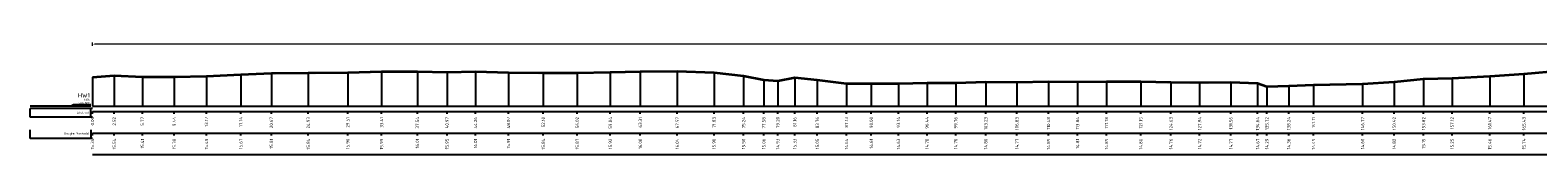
# Model space of a CAD drawing. Header units: metres. Extents: x 197883 to 206898, y 361907 to 364395.
# Tile 239 of 256: x 206317 to 206492, y 364360 to 364373. Entities that reach past the tile are written whole.
import ezdxf
from ezdxf.enums import TextEntityAlignment as Align

# ---------------------------------------------------------------- set-up
doc = ezdxf.new("R2010")
doc.units = ezdxf.units.M
doc.header["$PDMODE"] = 35
doc.header["$PDSIZE"] = 0.075
for name, color, linetype, lineweight in [('X-ME-AL-PROFIEL_HUIDIG MAAIVELD-GD', 252, 'Continuous', 0), ('X-XX-AL-DETAIL1-M', 7, 'Continuous', 18), ('X-XX-AL-DWARSPROFIEL_PROFIELLIJN MAAIVELD-GD', 8, 'Continuous', 35)]:
    doc.layers.add(name, color=color, linetype=linetype, lineweight=lineweight)
doc.layers.add('X-ME-AL-PROFIELRASTER-S', color=7, linetype='Continuous')
doc.styles.add('NLCS-ISO-ANNOTATIVE-T18', font='NLCS-ISO.ttf', dxfattribs={"height": 1.8})
doc.styles.add('NLCS-ISO-M100-T25', font='NLCS-ISO.ttf', dxfattribs={"height": 0.25})
doc.dimstyles.new('NLCS-M100-T25-PIJL_L2_H1', dxfattribs={"dimscale": 0.1, "dimtxt": 2.5, "dimasz": 2.5, "dimexe": 2, "dimexo": 2, "dimgap": 0.7, "dimtad": 1, "dimzin": 0, "dimdsep": 46, "dimtxsty": 'NLCS-ISO-M100-T25', "dimcen": 0, "dimdle": 2, "dimclrd": 256, "dimclre": 256, "dimclrt": 256, "dimadec": 1, "dimazin": 0, "dimtfac": 1, "dimtdec": 3, "dimtofl": 0, "dimtmove": 0, "dimatfit": 3, "dimfxl": 2, "dimfxlon": 1, "dimtfillclr": 256, "dimtolj": 1, "dimtzin": 0, "dimlwd": -1, "dimlwe": -1, "dimarcsym": 0})

# ---------------------------------------------------------------- blocks, each defined once
blk = doc.blocks.new('SAL-PROFIELRASTER-D')
at = {"color": 0, "linetype": 'ByBlock', "lineweight": -2, "flags": 128}
for points in [[(-2, 0), (-72, 0)], [(-24, 2), (-23, 0), (-22, 2), (-2, 2)], [(-72, -12.5), (-72, -2.5)], [(0, -2.5), (-72, -2.5)], [(0, -12.5), (-72, -12.5)], [(-2, -12.5), (-2, -2.5)]]:
    blk.add_lwpolyline(points, dxfattribs=at)
at = {"color": 0, "linetype": 'ByBlock', "lineweight": -2, "style": 'NLCS-ISO-ANNOTATIVE-T18'}
blk.add_text('NAP', height=2, dxfattribs=at).set_placement((-3, 3), align=Align.RIGHT)
blk.add_text('Afstand', height=2.5, dxfattribs=at).set_placement((-4.5, -7.5), align=Align.MIDDLE_RIGHT)
for tag, height, p in [('PROFIELNR', 5, (-3, 10)), ('NAP', 2, (-9.9, 3)), ('SCHAAL', 2, (-3, 6.5))]:
    blk.add_attdef(tag, text='', height=height, dxfattribs=at).set_placement(p, align=Align.RIGHT)
blk = doc.blocks.new('SAL-PROFIELRASTER_BALK_EIND1-D')
at = {"color": 0, "linetype": 'ByBlock', "lineweight": -2, "flags": 128}
for points in [[(0, 0), (1, 0)], [(0, -2.5), (1, -2.5)], [(0, -12.5), (1, -12.5)]]:
    blk.add_lwpolyline(points, dxfattribs=at)
blk = doc.blocks.new('SAL-PROFIELRASTER_BALK-D')
at = {"color": 0, "linetype": 'ByBlock', "lineweight": -2}
for p, q in [((-72, -12.5), (-72, -2.5)), ((0, -12.5), (-72, -12.5)), ((-2, -2.5), (-2, -12.5))]:
    blk.add_line(p, q, dxfattribs=at)
at = {"color": 0, "linetype": 'ByBlock', "lineweight": -2, "style": 'NLCS-ISO-ANNOTATIVE-T18'}
for tag, height, p in [('TITEL1', 2.5, (-4.5, -6.5)), ('TITEL2', 1.5, (-4.5, -9.5))]:
    blk.add_attdef(tag, text='', height=height, dxfattribs=at).set_placement(p, align=Align.MIDDLE_RIGHT)
blk = doc.blocks.new('SAL-PROFIELRASTER_BALK_EIND2-D')
at = {"color": 0, "linetype": 'ByBlock', "lineweight": -2}
blk.add_line((1, -12.5), (0, -12.5), dxfattribs=at)
blk = doc.blocks.new('SAL-PROFIELRASTER_BALK_DATA-D')
at = {"color": 0, "linetype": 'ByBlock', "lineweight": -2}
blk.add_lwpolyline([(0, -3.5), (0, -2.5)], dxfattribs=at)
at = {"color": 0, "linetype": 'ByBlock', "lineweight": -2, "style": 'NLCS-ISO-ANNOTATIVE-T18'}
blk.add_attdef('GETAL', text='', height=1.5, rotation=90, dxfattribs=at).set_placement((0.75, -5), align=Align.RIGHT)
blk = doc.blocks.new('SAL-PROFIELRASTER_AANHAAL-D')
at = {"color": 9, "linetype": 'ByBlock', "lineweight": -2, "flags": 128}
blk.add_lwpolyline([(0, 1), (0, 0)], dxfattribs=at)
blk = doc.blocks.new('*D168')
at = {"layer": 'Defpoints', "color": 0, "transparency": 16777216}
for p in [(206324.49, 364373.1), (206324.49, 364365.94), (206711.84, 364365.94)]:
    blk.add_point(p, dxfattribs=at)
at = {"layer": 'X-XX-AL-DETAIL1-M', "color": 253, "transparency": 16777216}
for p, q in [((206324.49, 364372.9), (206324.49, 364373.3)), ((206711.59, 364373.1), (206324.74, 364373.1)), ((206711.84, 364372.9), (206711.84, 364373.3))]:
    blk.add_line(p, q, dxfattribs=at)
for points in [[(206324.74, 364373.14), (206324.74, 364373.06), (206324.49, 364373.1)], [(206711.59, 364373.14), (206711.59, 364373.06), (206711.84, 364373.1)]]:
    blk.add_solid(points, dxfattribs=at)
at = {"layer": 'X-XX-AL-DETAIL1-M', "color": 253, "transparency": 16777216, "insert": (206610.27, 364373.29), "char_height": 0.25, "attachment_point": 5, "style": 'NLCS-ISO-M100-T25'}
blk.add_mtext('\\A1;Gras', dxfattribs=at)

msp = doc.modelspace()

# ---------------------------------------------------------------- hatches: boundary and pattern name
at = {"layer": 'X-ME-AL-PROFIEL_HUIDIG MAAIVELD-GD'}
h = msp.add_hatch(dxfattribs=at)
h.set_pattern_fill('AGR-MAAIVELD', color=256, scale=0.05, pattern_type=2)
h.set_pattern_definition([(45, (540.62904, 4.1999), (-0.25000007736, 0.25000007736), []), (45, (540.59332, 4.23563), (0, 0.50000015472), [0.3535535, -0.3535535]), (45, (540.5576, 4.27134), (0, 0.50000015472), [0.3535535, -0.3535535]), (45, (540.5214, 4.30756), (0, 0.50000015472), [0.3535535, -0.3535535]), (45, (540.48618, 4.34277), (0, 0.50000015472), [0.3535535, -0.3535535]), (45, (540.45047, 4.3785), (0, 0.50000015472), [0.3535535, -0.3535535]), (45, (540.41475, 4.4142), (0, 0.50000015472), [0.3535535, -0.3535535]), (315, (540.62904, 4.1999), (0.25000007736, 0.25000007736), []), (315, (540.66475, 4.23563), (0.50000015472, -1e-16), [0.3535535, -0.3535535]), (315, (540.70047, 4.27134), (0.50000015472, -1e-16), [0.3535535, -0.3535535]), (315, (540.73668, 4.30756), (0.50000015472, -1e-16), [0.3535535, -0.3535535]), (315, (540.7719, 4.34277), (0.50000015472, -1e-16), [0.3535535, -0.3535535]), (315, (540.8076, 4.3785), (0.50000015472, -1e-16), [0.3535535, -0.3535535]), (315, (540.84332, 4.4142), (0.50000015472, -1e-16), [0.3535535, -0.3535535])])
h.paths.add_polyline_path([(206711.836, 364368.988), (206711.836, 364368.838), (206709.398, 364368.876), (206707.875, 364368.794), (206705.074, 364368.9), (206702.286, 364368.995), (206699.571, 364369.155), (206696.784, 364369.289), (206693.991, 364369.459), (206691.059, 364369.626), (206688.049, 364369.796), (206685.205, 364369.923), (206682.363, 364370.181), (206678.847, 364370.384), (206675.32, 364370.536), (206671.621, 364370.558), (206668.69, 364370.587), (206665.455, 364370.498), (206662.312, 364370.478), (206659.174, 364370.454), (206655.22, 364370.515), (206651.496, 364370.538), (206647.322, 364370.48), (206643.736, 364370.464), (206639.798, 364370.449), (206636.071, 364370.341), (206632.336, 364370.23), (206628.479, 364370.129), (206624.731, 364370.091), (206621.319, 364370.051), (206617.868, 364370.037), (206614.487, 364369.976), (206611.569, 364369.909), (206608.081, 364369.949), (206604.889, 364369.94), (206601.797, 364369.936), (206597.85, 364369.939), (206594.517, 364369.873), (206591.435, 364369.845), (206588.375, 364369.834), (206584.954, 364369.858), (206581.694, 364369.837), (206578.588, 364369.822), (206576.127, 364369.751), (206573.164, 364369.741), (206569.844, 364369.722), (206566.968, 364369.754), (206563.602, 364369.788), (206560.55, 364369.868), (206557.414, 364369.883), (206554.405, 364369.941), (206551.242, 364369.99), (206548.385, 364370.061), (206545.285, 364370.139), (206541.203, 364370.252), (206537.882, 364370.346), (206534.663, 364370.342), (206530.748, 364370.366), (206527.256, 364370.387), (206524.164, 364370.281), (206520.268, 364370.303), (206516.767, 364370.376), (206513.595, 364370.322), (206509.897, 364370.367), (206505.912, 364370.253), (206501.86, 364370.236), (206498.062, 364370.148), (206494.259, 364369.904), (206489.913, 364369.533), (206485.957, 364369.251), (206481.607, 364369.037), (206478.309, 364368.944), (206474.912, 364368.614), (206471.262, 364368.387), (206465.593, 364368.241), (206462.725, 364368.152), (206460.211, 364368.075), (206459.13, 364368.459), (206456.045, 364368.557), (206452.427, 364368.509), (206449.119, 364368.549), (206445.636, 364368.652), (206441.671, 364368.635), (206438.325, 364368.602), (206434.971, 364368.642), (206431.32, 364368.564), (206427.715, 364368.589), (206424.246, 364368.49), (206420.928, 364368.489), (206417.625, 364368.424), (206414.485, 364368.401), (206411.622, 364368.426), (206408.245, 364368.844), (206405.65, 364369.117), (206403.686, 364368.719), (206402.064, 364368.846), (206399.728, 364369.292), (206396.317, 364369.689), (206392.059, 364369.825), (206387.795, 364369.792), (206384.329, 364369.713), (206380.507, 364369.657), (206376.584, 364369.63), (206372.561, 364369.7), (206368.749, 364369.795), (206365.459, 364369.739), (206362.032, 364369.798), (206357.896, 364369.781), (206353.995, 364369.693), (206349.423, 364369.628), (206345.159, 364369.598), (206341.631, 364369.457), (206337.662, 364369.278), (206333.933, 364369.165), (206330.262, 364369.201), (206327.005, 364369.334), (206324.488, 364369.132), (206324.488, 364369.282), (206327.005, 364369.484), (206330.262, 364369.351), (206333.933, 364369.315), (206337.662, 364369.428), (206341.631, 364369.607), (206345.159, 364369.748), (206349.423, 364369.778), (206353.995, 364369.843), (206357.896, 364369.931), (206362.032, 364369.948), (206365.459, 364369.889), (206368.749, 364369.945), (206372.561, 364369.85), (206376.584, 364369.78), (206380.507, 364369.807), (206384.329, 364369.863), (206387.795, 364369.942), (206392.059, 364369.975), (206396.317, 364369.839), (206399.728, 364369.442), (206402.064, 364368.996), (206403.686, 364368.869), (206405.65, 364369.267), (206408.245, 364368.994), (206411.622, 364368.576), (206414.485, 364368.551), (206417.625, 364368.574), (206420.928, 364368.639), (206424.246, 364368.64), (206427.715, 364368.739), (206431.32, 364368.714), (206434.971, 364368.792), (206438.325, 364368.752), (206441.671, 364368.785), (206445.636, 364368.802), (206449.119, 364368.699), (206452.427, 364368.659), (206456.045, 364368.707), (206459.13, 364368.609), (206460.211, 364368.225), (206462.725, 364368.302), (206465.593, 364368.391), (206471.262, 364368.537), (206474.912, 364368.764), (206478.309, 364369.094), (206481.607, 364369.187), (206485.957, 364369.401), (206489.913, 364369.683), (206494.259, 364370.054), (206498.062, 364370.298), (206501.86, 364370.386), (206505.912, 364370.403), (206509.897, 364370.517), (206513.595, 364370.472), (206516.767, 364370.526), (206520.268, 364370.453), (206524.164, 364370.431), (206527.256, 364370.537), (206530.748, 364370.516), (206534.663, 364370.492), (206537.882, 364370.496), (206541.203, 364370.402), (206545.285, 364370.289), (206548.385, 364370.211), (206551.242, 364370.14), (206554.405, 364370.091), (206557.414, 364370.033), (206560.55, 364370.018), (206563.602, 364369.938), (206566.968, 364369.904), (206569.844, 364369.872), (206573.164, 364369.891), (206576.127, 364369.901), (206578.588, 364369.972), (206581.694, 364369.987), (206584.954, 364370.008), (206588.375, 364369.984), (206591.435, 364369.995), (206594.517, 364370.023), (206597.85, 364370.089), (206601.797, 364370.086), (206604.889, 364370.09), (206608.081, 364370.099), (206611.569, 364370.059), (206614.487, 364370.126), (206617.868, 364370.187), (206621.319, 364370.201), (206624.731, 364370.241), (206628.479, 364370.279), (206632.336, 364370.38), (206636.071, 364370.491), (206639.798, 364370.599), (206643.736, 364370.614), (206647.322, 364370.63), (206651.496, 364370.688), (206655.22, 364370.665), (206659.174, 364370.604), (206662.312, 364370.628), (206665.455, 364370.648), (206668.69, 364370.737), (206671.621, 364370.708), (206675.32, 364370.686), (206678.847, 364370.534), (206682.363, 364370.331), (206685.205, 364370.073), (206688.049, 364369.946), (206691.059, 364369.776), (206693.991, 364369.609), (206696.784, 364369.439), (206699.571, 364369.305), (206702.286, 364369.145), (206705.074, 364369.05), (206707.875, 364368.944), (206709.398, 364369.026)])

# ---------------------------------------------------------------- linework, layer by layer
at = {"layer": 'X-XX-AL-DWARSPROFIEL_PROFIELLIJN MAAIVELD-GD'}
msp.add_lwpolyline([(206324.488, 364369.282), (206327.005, 364369.484), (206330.262, 364369.351), (206333.933, 364369.315), (206337.662, 364369.428), (206341.631, 364369.607), (206345.159, 364369.748), (206349.423, 364369.778), (206353.995, 364369.843), (206357.896, 364369.931), (206362.032, 364369.948), (206365.459, 364369.889), (206368.749, 364369.945), (206372.561, 364369.85), (206376.584, 364369.78), (206380.507, 364369.807), (206384.329, 364369.863), (206387.795, 364369.942), (206392.059, 364369.975), (206396.317, 364369.839), (206399.728, 364369.442), (206402.064, 364368.996), (206403.686, 364368.869), (206405.65, 364369.267), (206408.245, 364368.994), (206411.622, 364368.576), (206414.485, 364368.551), (206417.625, 364368.574), (206420.928, 364368.639), (206424.246, 364368.64), (206427.715, 364368.739), (206431.32, 364368.714), (206434.971, 364368.792), (206438.325, 364368.752), (206441.671, 364368.785), (206445.636, 364368.802), (206449.119, 364368.699), (206452.427, 364368.659), (206456.045, 364368.707), (206459.13, 364368.609), (206460.211, 364368.225), (206462.725, 364368.302), (206465.593, 364368.391), (206471.262, 364368.537), (206474.912, 364368.764), (206478.309, 364369.094), (206481.607, 364369.187), (206485.957, 364369.401), (206489.913, 364369.683), (206494.259, 364370.054)], dxfattribs=at)

# ---------------------------------------------------------------- block references
at = {"layer": 'X-ME-AL-PROFIELRASTER-S'}
for p, yscale in [((206324.488, 364365.94), 3.342000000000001), ((206327.005, 364365.94), 3.544), ((206330.262, 364365.94), 3.411), ((206333.933, 364365.94), 3.375), ((206337.662, 364365.94), 3.488), ((206341.631, 364365.94), 3.667), ((206345.159, 364365.94), 3.808), ((206349.423, 364365.94), 3.837999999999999), ((206353.995, 364365.94), 3.903), ((206357.896, 364365.94), 3.991), ((206362.032, 364365.94), 4.007999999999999), ((206365.459, 364365.94), 3.949), ((206368.749, 364365.94), 4.004999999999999), ((206372.561, 364365.94), 3.91), ((206376.584, 364365.94), 3.84), ((206380.507, 364365.94), 3.867000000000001), ((206384.329, 364365.94), 3.923), ((206387.795, 364365.94), 4.001999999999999), ((206392.059, 364365.94), 4.035), ((206396.317, 364365.94), 3.898999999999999), ((206399.728, 364365.94), 3.502000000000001), ((206402.064, 364365.94), 3.055999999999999), ((206403.686, 364365.94), 2.929), ((206405.65, 364365.94), 3.327), ((206408.245, 364365.94), 3.054), ((206411.622, 364365.94), 2.635999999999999), ((206414.485, 364365.94), 2.611000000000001), ((206417.625, 364365.94), 2.634), ((206420.928, 364365.94), 2.699), ((206424.246, 364365.94), 2.699999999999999), ((206427.715, 364365.94), 2.798999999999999), ((206431.32, 364365.94), 2.773999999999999), ((206434.971, 364365.94), 2.852), ((206438.325, 364365.94), 2.811999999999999), ((206441.671, 364365.94), 2.845000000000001), ((206445.636, 364365.94), 2.862), ((206449.119, 364365.94), 2.759), ((206452.427, 364365.94), 2.718999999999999), ((206456.045, 364365.94), 2.766999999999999), ((206459.13, 364365.94), 2.669), ((206474.912, 364365.94), 2.824), ((206478.309, 364365.94), 3.154), ((206481.607, 364365.94), 3.247), ((206485.957, 364365.94), 3.461), ((206489.913, 364365.94), 3.743), ((206460.211, 364365.94), 2.285), ((206462.725, 364365.94), 2.362), ((206465.593, 364365.94), 2.451000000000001), ((206471.262, 364365.94), 2.597)]:
    msp.add_blockref('SAL-PROFIELRASTER_AANHAAL-D', p, dxfattribs=dict(at, yscale=yscale))
for name, p, xscale, yscale, zscale, values in [('SAL-PROFIELRASTER-D', (206324.488, 364365.94), 0.1, 0.1, 0.1, {'PROFIELNR': 'HW1', 'SCHAAL': '1:250', 'NAP': '12.00'}), ('SAL-PROFIELRASTER_BALK_DATA-D', (206324.488, 364365.94), 0.25, 0.25, 0.25, {'GETAL': '0.00'}), ('SAL-PROFIELRASTER_BALK_DATA-D', (206327.005, 364365.94), 0.25, 0.25, 0.25, {'GETAL': '2.52'}), ('SAL-PROFIELRASTER_BALK_DATA-D', (206330.262, 364365.94), 0.25, 0.25, 0.25, {'GETAL': '5.77'}), ('SAL-PROFIELRASTER_BALK_DATA-D', (206333.933, 364365.94), 0.25, 0.25, 0.25, {'GETAL': '9.44'}), ('SAL-PROFIELRASTER_BALK_DATA-D', (206337.662, 364365.94), 0.25, 0.25, 0.25, {'GETAL': '13.17'}), ('SAL-PROFIELRASTER_BALK_DATA-D', (206341.631, 364365.94), 0.25, 0.25, 0.25, {'GETAL': '17.14'}), ('SAL-PROFIELRASTER_BALK_DATA-D', (206345.159, 364365.94), 0.25, 0.25, 0.25, {'GETAL': '20.67'}), ('SAL-PROFIELRASTER_BALK_DATA-D', (206349.423, 364365.94), 0.25, 0.25, 0.25, {'GETAL': '24.93'}), ('SAL-PROFIELRASTER_BALK_DATA-D', (206353.995, 364365.94), 0.25, 0.25, 0.25, {'GETAL': '29.51'}), ('SAL-PROFIELRASTER_BALK_DATA-D', (206357.896, 364365.94), 0.25, 0.25, 0.25, {'GETAL': '33.41'}), ('SAL-PROFIELRASTER_BALK_DATA-D', (206362.032, 364365.94), 0.25, 0.25, 0.25, {'GETAL': '37.54'}), ('SAL-PROFIELRASTER_BALK_DATA-D', (206365.459, 364365.94), 0.25, 0.25, 0.25, {'GETAL': '40.97'}), ('SAL-PROFIELRASTER_BALK_DATA-D', (206368.749, 364365.94), 0.25, 0.25, 0.25, {'GETAL': '44.26'}), ('SAL-PROFIELRASTER_BALK_DATA-D', (206372.561, 364365.94), 0.25, 0.25, 0.25, {'GETAL': '48.07'}), ('SAL-PROFIELRASTER_BALK_DATA-D', (206376.584, 364365.94), 0.25, 0.25, 0.25, {'GETAL': '52.10'}), ('SAL-PROFIELRASTER_BALK_DATA-D', (206380.507, 364365.94), 0.25, 0.25, 0.25, {'GETAL': '56.02'}), ('SAL-PROFIELRASTER_BALK_DATA-D', (206384.329, 364365.94), 0.25, 0.25, 0.25, {'GETAL': '59.84'}), ('SAL-PROFIELRASTER_BALK_DATA-D', (206387.795, 364365.94), 0.25, 0.25, 0.25, {'GETAL': '63.31'}), ('SAL-PROFIELRASTER_BALK_DATA-D', (206392.059, 364365.94), 0.25, 0.25, 0.25, {'GETAL': '67.57'}), ('SAL-PROFIELRASTER_BALK_DATA-D', (206396.317, 364365.94), 0.25, 0.25, 0.25, {'GETAL': '71.83'}), ('SAL-PROFIELRASTER_BALK_DATA-D', (206399.728, 364365.94), 0.25, 0.25, 0.25, {'GETAL': '75.24'}), ('SAL-PROFIELRASTER_BALK_DATA-D', (206402.064, 364365.94), 0.25, 0.25, 0.25, {'GETAL': '77.58'}), ('SAL-PROFIELRASTER_BALK_DATA-D', (206403.686, 364365.94), 0.25, 0.25, 0.25, {'GETAL': '79.20'}), ('SAL-PROFIELRASTER_BALK_DATA-D', (206405.65, 364365.94), 0.25, 0.25, 0.25, {'GETAL': '81.16'}), ('SAL-PROFIELRASTER_BALK_DATA-D', (206408.245, 364365.94), 0.25, 0.25, 0.25, {'GETAL': '83.76'}), ('SAL-PROFIELRASTER_BALK_DATA-D', (206411.622, 364365.94), 0.25, 0.25, 0.25, {'GETAL': '87.13'}), ('SAL-PROFIELRASTER_BALK_DATA-D', (206414.485, 364365.94), 0.25, 0.25, 0.25, {'GETAL': '90.00'}), ('SAL-PROFIELRASTER_BALK_DATA-D', (206417.625, 364365.94), 0.25, 0.25, 0.25, {'GETAL': '93.14'}), ('SAL-PROFIELRASTER_BALK_DATA-D', (206420.928, 364365.94), 0.25, 0.25, 0.25, {'GETAL': '96.44'}), ('SAL-PROFIELRASTER_BALK_DATA-D', (206424.246, 364365.94), 0.25, 0.25, 0.25, {'GETAL': '99.76'}), ('SAL-PROFIELRASTER_BALK_DATA-D', (206427.715, 364365.94), 0.25, 0.25, 0.25, {'GETAL': '103.23'}), ('SAL-PROFIELRASTER_BALK_DATA-D', (206431.32, 364365.94), 0.25, 0.25, 0.25, {'GETAL': '106.83'}), ('SAL-PROFIELRASTER_BALK_DATA-D', (206434.971, 364365.94), 0.25, 0.25, 0.25, {'GETAL': '110.48'}), ('SAL-PROFIELRASTER_BALK_DATA-D', (206438.325, 364365.94), 0.25, 0.25, 0.25, {'GETAL': '113.84'}), ('SAL-PROFIELRASTER_BALK_DATA-D', (206441.671, 364365.94), 0.25, 0.25, 0.25, {'GETAL': '117.18'}), ('SAL-PROFIELRASTER_BALK_DATA-D', (206445.636, 364365.94), 0.25, 0.25, 0.25, {'GETAL': '121.15'}), ('SAL-PROFIELRASTER_BALK_DATA-D', (206449.119, 364365.94), 0.25, 0.25, 0.25, {'GETAL': '124.63'}), ('SAL-PROFIELRASTER_BALK_DATA-D', (206452.427, 364365.94), 0.25, 0.25, 0.25, {'GETAL': '127.94'}), ('SAL-PROFIELRASTER_BALK_DATA-D', (206456.045, 364365.94), 0.25, 0.25, 0.25, {'GETAL': '131.56'}), ('SAL-PROFIELRASTER_BALK_DATA-D', (206459.13, 364365.94), 0.25, 0.25, 0.25, {'GETAL': '134.64'}), ('SAL-PROFIELRASTER_BALK_DATA-D', (206460.211, 364365.94), 0.25, 0.25, 0.25, {'GETAL': '135.72'}), ('SAL-PROFIELRASTER_BALK_DATA-D', (206462.725, 364365.94), 0.25, 0.25, 0.25, {'GETAL': '138.24'}), ('SAL-PROFIELRASTER_BALK_DATA-D', (206465.593, 364365.94), 0.25, 0.25, 0.25, {'GETAL': '141.11'}), ('SAL-PROFIELRASTER_BALK_DATA-D', (206471.262, 364365.94), 0.25, 0.25, 0.25, {'GETAL': '146.77'}), ('SAL-PROFIELRASTER_BALK_DATA-D', (206474.912, 364365.94), 0.25, 0.25, 0.25, {'GETAL': '150.42'}), ('SAL-PROFIELRASTER_BALK_DATA-D', (206478.309, 364365.94), 0.25, 0.25, 0.25, {'GETAL': '153.82'}), ('SAL-PROFIELRASTER_BALK_DATA-D', (206481.607, 364365.94), 0.25, 0.25, 0.25, {'GETAL': '157.12'}), ('SAL-PROFIELRASTER_BALK_DATA-D', (206485.957, 364365.94), 0.25, 0.25, 0.25, {'GETAL': '161.47'}), ('SAL-PROFIELRASTER_BALK_DATA-D', (206489.913, 364365.94), 0.25, 0.25, 0.25, {'GETAL': '165.43'}), ('SAL-PROFIELRASTER_BALK-D', (206324.488, 364363.44), 0.1, 0.1, 0.1, {'TITEL1': 'Hoogte Maaiveld'}), ('SAL-PROFIELRASTER_BALK_DATA-D', (206324.488, 364363.44), 0.25, 0.25, 0.25, {'GETAL': '15.34'}), ('SAL-PROFIELRASTER_BALK_DATA-D', (206327.005, 364363.44), 0.25, 0.25, 0.25, {'GETAL': '15.54'}), ('SAL-PROFIELRASTER_BALK_DATA-D', (206330.262, 364363.44), 0.25, 0.25, 0.25, {'GETAL': '15.41'}), ('SAL-PROFIELRASTER_BALK_DATA-D', (206333.933, 364363.44), 0.25, 0.25, 0.25, {'GETAL': '15.38'}), ('SAL-PROFIELRASTER_BALK_DATA-D', (206337.662, 364363.44), 0.25, 0.25, 0.25, {'GETAL': '15.49'}), ('SAL-PROFIELRASTER_BALK_DATA-D', (206341.631, 364363.44), 0.25, 0.25, 0.25, {'GETAL': '15.67'}), ('SAL-PROFIELRASTER_BALK_DATA-D', (206345.159, 364363.44), 0.25, 0.25, 0.25, {'GETAL': '15.81'}), ('SAL-PROFIELRASTER_BALK_DATA-D', (206349.423, 364363.44), 0.25, 0.25, 0.25, {'GETAL': '15.84'}), ('SAL-PROFIELRASTER_BALK_DATA-D', (206353.995, 364363.44), 0.25, 0.25, 0.25, {'GETAL': '15.90'}), ('SAL-PROFIELRASTER_BALK_DATA-D', (206357.896, 364363.44), 0.25, 0.25, 0.25, {'GETAL': '15.99'}), ('SAL-PROFIELRASTER_BALK_DATA-D', (206362.032, 364363.44), 0.25, 0.25, 0.25, {'GETAL': '16.01'}), ('SAL-PROFIELRASTER_BALK_DATA-D', (206365.459, 364363.44), 0.25, 0.25, 0.25, {'GETAL': '15.95'}), ('SAL-PROFIELRASTER_BALK_DATA-D', (206368.749, 364363.44), 0.25, 0.25, 0.25, {'GETAL': '16.01'}), ('SAL-PROFIELRASTER_BALK_DATA-D', (206372.561, 364363.44), 0.25, 0.25, 0.25, {'GETAL': '15.91'}), ('SAL-PROFIELRASTER_BALK_DATA-D', (206376.584, 364363.44), 0.25, 0.25, 0.25, {'GETAL': '15.84'}), ('SAL-PROFIELRASTER_BALK_DATA-D', (206380.507, 364363.44), 0.25, 0.25, 0.25, {'GETAL': '15.87'}), ('SAL-PROFIELRASTER_BALK_DATA-D', (206384.329, 364363.44), 0.25, 0.25, 0.25, {'GETAL': '15.92'}), ('SAL-PROFIELRASTER_BALK_DATA-D', (206387.795, 364363.44), 0.25, 0.25, 0.25, {'GETAL': '16.00'}), ('SAL-PROFIELRASTER_BALK_DATA-D', (206392.059, 364363.44), 0.25, 0.25, 0.25, {'GETAL': '16.04'}), ('SAL-PROFIELRASTER_BALK_DATA-D', (206396.317, 364363.44), 0.25, 0.25, 0.25, {'GETAL': '15.90'}), ('SAL-PROFIELRASTER_BALK_DATA-D', (206399.728, 364363.44), 0.25, 0.25, 0.25, {'GETAL': '15.50'}), ('SAL-PROFIELRASTER_BALK_DATA-D', (206402.064, 364363.44), 0.25, 0.25, 0.25, {'GETAL': '15.06'}), ('SAL-PROFIELRASTER_BALK_DATA-D', (206403.686, 364363.44), 0.25, 0.25, 0.25, {'GETAL': '14.93'}), ('SAL-PROFIELRASTER_BALK_DATA-D', (206405.65, 364363.44), 0.25, 0.25, 0.25, {'GETAL': '15.33'}), ('SAL-PROFIELRASTER_BALK_DATA-D', (206408.245, 364363.44), 0.25, 0.25, 0.25, {'GETAL': '15.05'}), ('SAL-PROFIELRASTER_BALK_DATA-D', (206411.622, 364363.44), 0.25, 0.25, 0.25, {'GETAL': '14.64'}), ('SAL-PROFIELRASTER_BALK_DATA-D', (206414.485, 364363.44), 0.25, 0.25, 0.25, {'GETAL': '14.61'}), ('SAL-PROFIELRASTER_BALK_DATA-D', (206417.625, 364363.44), 0.25, 0.25, 0.25, {'GETAL': '14.63'}), ('SAL-PROFIELRASTER_BALK_DATA-D', (206420.928, 364363.44), 0.25, 0.25, 0.25, {'GETAL': '14.70'}), ('SAL-PROFIELRASTER_BALK_DATA-D', (206424.246, 364363.44), 0.25, 0.25, 0.25, {'GETAL': '14.70'}), ('SAL-PROFIELRASTER_BALK_DATA-D', (206427.715, 364363.44), 0.25, 0.25, 0.25, {'GETAL': '14.80'}), ('SAL-PROFIELRASTER_BALK_DATA-D', (206431.32, 364363.44), 0.25, 0.25, 0.25, {'GETAL': '14.77'}), ('SAL-PROFIELRASTER_BALK_DATA-D', (206434.971, 364363.44), 0.25, 0.25, 0.25, {'GETAL': '14.85'}), ('SAL-PROFIELRASTER_BALK_DATA-D', (206438.325, 364363.44), 0.25, 0.25, 0.25, {'GETAL': '14.81'}), ('SAL-PROFIELRASTER_BALK_DATA-D', (206441.671, 364363.44), 0.25, 0.25, 0.25, {'GETAL': '14.85'}), ('SAL-PROFIELRASTER_BALK_DATA-D', (206445.636, 364363.44), 0.25, 0.25, 0.25, {'GETAL': '14.86'}), ('SAL-PROFIELRASTER_BALK_DATA-D', (206449.119, 364363.44), 0.25, 0.25, 0.25, {'GETAL': '14.76'}), ('SAL-PROFIELRASTER_BALK_DATA-D', (206452.427, 364363.44), 0.25, 0.25, 0.25, {'GETAL': '14.72'}), ('SAL-PROFIELRASTER_BALK_DATA-D', (206456.045, 364363.44), 0.25, 0.25, 0.25, {'GETAL': '14.77'}), ('SAL-PROFIELRASTER_BALK_DATA-D', (206459.13, 364363.44), 0.25, 0.25, 0.25, {'GETAL': '14.67'}), ('SAL-PROFIELRASTER_BALK_DATA-D', (206460.211, 364363.44), 0.25, 0.25, 0.25, {'GETAL': '14.29'}), ('SAL-PROFIELRASTER_BALK_DATA-D', (206462.725, 364363.44), 0.25, 0.25, 0.25, {'GETAL': '14.36'}), ('SAL-PROFIELRASTER_BALK_DATA-D', (206465.593, 364363.44), 0.25, 0.25, 0.25, {'GETAL': '14.45'}), ('SAL-PROFIELRASTER_BALK_DATA-D', (206471.262, 364363.44), 0.25, 0.25, 0.25, {'GETAL': '14.60'}), ('SAL-PROFIELRASTER_BALK_DATA-D', (206474.912, 364363.44), 0.25, 0.25, 0.25, {'GETAL': '14.82'}), ('SAL-PROFIELRASTER_BALK_DATA-D', (206478.309, 364363.44), 0.25, 0.25, 0.25, {'GETAL': '15.15'}), ('SAL-PROFIELRASTER_BALK_DATA-D', (206481.607, 364363.44), 0.25, 0.25, 0.25, {'GETAL': '15.25'}), ('SAL-PROFIELRASTER_BALK_DATA-D', (206485.957, 364363.44), 0.25, 0.25, 0.25, {'GETAL': '15.46'}), ('SAL-PROFIELRASTER_BALK_DATA-D', (206489.913, 364363.44), 0.25, 0.25, 0.25, {'GETAL': '15.74'})]:
    msp.add_blockref(name, p, dxfattribs=dict(at, xscale=xscale, yscale=yscale, zscale=zscale)).add_auto_attribs(values)
at = {"layer": 'X-ME-AL-PROFIELRASTER-S', "xscale": 387.9734933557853, "yscale": 0.25, "zscale": 387.9734933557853}
for name, p in [('SAL-PROFIELRASTER_BALK_EIND1-D', (206324.488, 364365.94)), ('SAL-PROFIELRASTER_BALK_EIND2-D', (206324.488, 364363.44))]:
    msp.add_blockref(name, p, dxfattribs=at)

# ---------------------------------------------------------------- dimensions: what is measured, and where the dimension line sits
at = {"layer": 'X-XX-AL-DETAIL1-M', "color": 253}
dim = msp.add_linear_dim(base=(206324.488, 364373.098), p1=(206711.836, 364365.94), p2=(206324.488, 364365.94), text='Gras', dimstyle='NLCS-M100-T25-PIJL_L2_H1', override={"dimclrd": 253, "dimclre": 253, "dimclrt": 253}, dxfattribs=at)
dim.commit()
dim.dimension.update_dxf_attribs({"geometry": '*D168', "text_midpoint": (206610.268, 364373.098), "dimtype": 160})

doc.saveas('drawing.dxf')
